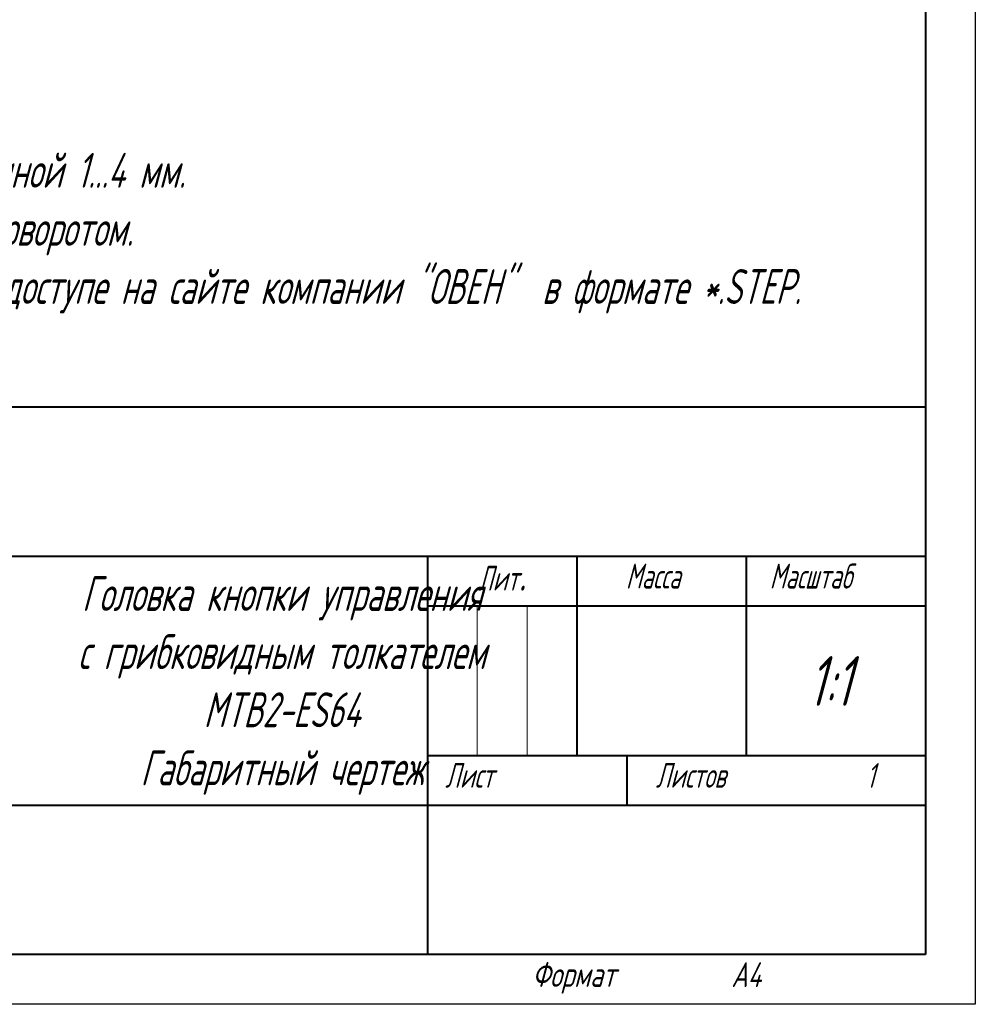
# Model space of a CAD drawing. Header units: millimetres. Extents: x 2381 to 2591, y 1129 to 1426.
# Tile 2 of 8: x 2495 to 2591, y 1129 to 1228. Entities that reach past the tile are written whole.
import ezdxf

# ---------------------------------------------------------------- set-up
doc = ezdxf.new("R2010")
doc.units = ezdxf.units.MM
doc.layers.add('text', color=7, linetype='Continuous', lineweight=25)
doc.layers.add('ФОРМАТ', color=7, linetype='Continuous', lineweight=25)
doc.styles.add('GOST', font='Gost.shx', dxfattribs={"width": 0.8, "oblique": 15, "height": 3.5})

msp = doc.modelspace()

# ---------------------------------------------------------------- linework, layer by layer
at = {"layer": 'ФОРМАТ', "linetype": 'ByBlock', "ltscale": 5}
for p, q in [((2590.806, 1425.729), (2590.806, 1128.729)), ((2590.806, 1128.729), (2380.806, 1128.729))]:
    msp.add_line(p, q, dxfattribs=at)
at = {"layer": 'ФОРМАТ', "lineweight": 40, "ltscale": 5}
for p, q in [((2585.806, 1420.729), (2585.806, 1133.729)), ((2585.806, 1133.729), (2388.806, 1133.729))]:
    msp.add_line(p, q, dxfattribs=at)
at = {"layer": 'ФОРМАТ', "lineweight": 40}
for p, q in [((2400.806, 1188.729), (2585.806, 1188.729)), ((2465.806, 1173.729), (2585.806, 1173.729)), ((2535.806, 1173.729), (2535.806, 1133.729)), ((2550.806, 1173.729), (2550.806, 1153.729)), ((2567.806, 1173.729), (2567.806, 1153.729)), ((2535.806, 1168.729), (2585.806, 1168.729)), ((2535.806, 1153.729), (2585.806, 1153.729)), ((2555.806, 1153.729), (2555.806, 1148.729)), ((2465.806, 1148.729), (2585.806, 1148.729))]:
    msp.add_line(p, q, dxfattribs=at)
at = {"layer": 'ФОРМАТ', "linetype": 'Continuous', "lineweight": 0}
for p, q in [((2540.806, 1168.729), (2540.806, 1153.729)), ((2545.806, 1168.729), (2545.806, 1153.729))]:
    msp.add_line(p, q, dxfattribs=at)

# ---------------------------------------------------------------- texts
at = {"layer": 'text', "ltscale": 100, "insert": (2409.92, 1225.893), "char_height": 3.5, "width": 178.51107, "attachment_point": 1, "style": 'GOST'}
msp.add_mtext('1. Размеры для справок.\\P2 Неуказанные предельные отклонения размеров: {\\L+}IT12/2.\\P3. Кнопка предназначена для установки на панель толщиной 1...4 мм.\\P4. Головка кнопки с грибовидным толкателем, возврат поворотом.\\P5. 3D модель представлена для скачивания в свободном доступе на сайте компании "ОВЕН"  в формате *.STEP.', dxfattribs=at)
at = {"layer": 'ФОРМАТ', "attachment_point": 1, "style": 'GOST'}
for s, insert, char_height in [('{\\Q15;\\W0.8;Лит\\H1.4x;\\W0.965;.}', (2540.878, 1173.771), 2.5), ('{\\Q15;\\W0.8;Масса}', (2555.719, 1172.977), 2.5), ('{\\Q15;\\W0.8;Масштаб}', (2570.158, 1172.977), 2.5), ('\\pxqc;Головка кнопки управления\\Pс грибковидным толкателем\\PMTB2-ES64\\PГабаритный чертеж', (2500.719, 1171.725), 3.5), ('1:1', (2574.019, 1163.696), 5), ('Лист    ', (2537.586, 1152.977), 2.5), ('{\\Q15;\\W0.8;Листов}', (2558.722, 1152.977), 2.5), ('1', (2579.883, 1152.956), 2.5), ('{\\W0.9;Формат}', (2546.306, 1132.977), 2.5), ('{\\W0.9;A4}', (2566.306, 1132.956), 2.5)]:
    msp.add_mtext(s, dxfattribs=dict(at, insert=insert, char_height=char_height))

doc.saveas('drawing.dxf')
